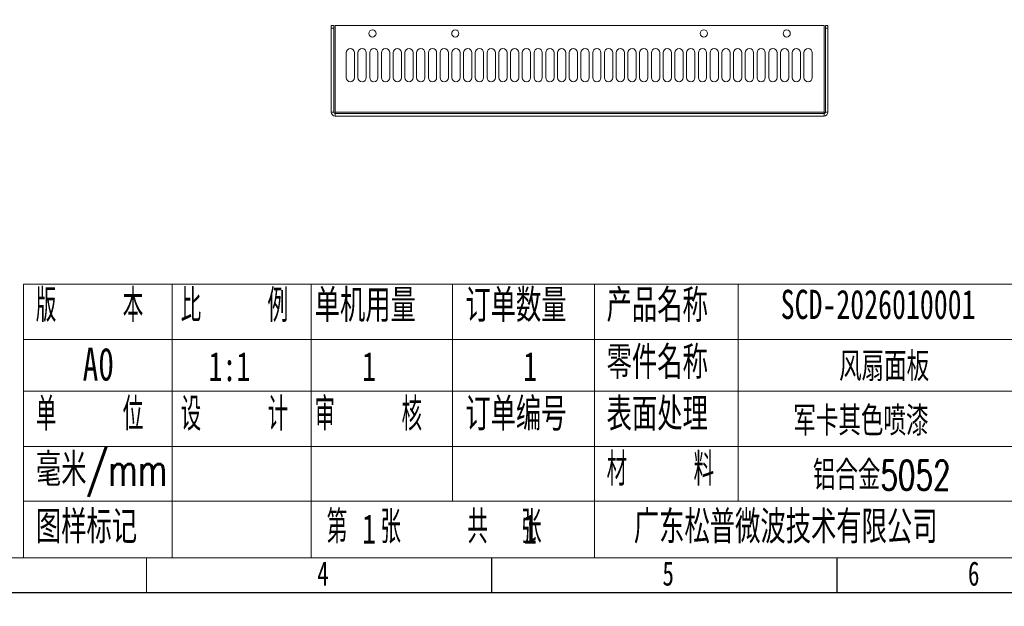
# Model space of a CAD drawing. Header units: millimetres. Extents: x 0 to 658, y -2 to 210.
# Tile 2 of 5: x 140 to 283, y -2 to 83. Entities that reach past the tile are written whole.
import ezdxf

# ---------------------------------------------------------------- set-up
doc = ezdxf.new("R2010")
doc.units = ezdxf.units.MM
doc.layers.add('图框', color=7, linetype='Continuous')
doc.styles.add('SLDTEXTSTYLE0', font='TXT', dxfattribs={"width": 0.7})
doc.styles.add('SLDTEXTSTYLE1', font='TXT', dxfattribs={"width": 0.7, "bigfont": 'bigfont'})
doc.styles.add('SLDTEXTSTYLE3', font='TXT', dxfattribs={"width": 0.566667, "bigfont": 'bigfont'})

# ---------------------------------------------------------------- blocks, each defined once
blk = doc.blocks.new('SW_NOTE_0')
at = {"layer": '图框', "color": 0, "attachment_point": 1, "style": 'SLDTEXTSTYLE1'}
for s, insert, char_height in [('\\M+1928D\\M+181461\\M+18141\\M+190E6\\M+1967B\\M+19046导电氧\\M+189BB\\M+18DDD\\M+198F4喷\\M+18EBD处\\M+1979D', (0, 5.46), 4.2333), ('2\\M+18141喷\\M+18EBD颜\\M+19046\\M+188C8\\M+19046卡为\\M+18F79\\M+1968C\\M+18CFA60-80um,\\M+19786纹\\M+18143\\M+192E8\\M+188CA\\M+18D45\\M+18ED5\\M+195C1', (9.52, -1.69), 4.23333), ('3\\M+18141喷\\M+18EBD\\M+18E67\\M+19770\\M+1E3DA氨酯\\M+196FB\\M+18EBD', (9.52, -8.83), 4.2333), ('4\\M+18141\\M+18A4F壳\\M+19668盐雾\\M+18143霉\\M+18BDB\\M+18143\\M+192AA热\\M+18143\\M+18D52\\M+19585蚀', (9.52, -15.98), 4.2333)]:
    blk.add_mtext(s, dxfattribs=dict(at, insert=insert, char_height=char_height))
blk = doc.blocks.new('SW_NOTE_1')
at = {"layer": '图框', "color": 0, "attachment_point": 1, "style": 'SLDTEXTSTYLE1'}
for s, insert, char_height in [('1\\M+18141\\M+1955C\\M+196CA\\M+195BD\\M+190AE\\M+18141\\M+19DD9锐\\M+18A70\\M+18141\\M+19DD9\\M+196D1\\M+18E68\\M+18141\\M+19DD9划\\M+18DAD\\M+18141\\M+19DD9变\\M+18C60', (0, 6.82), 5.29167), ('2\\M+18141\\M+18F8A\\M+1974C\\M+196A2\\M+1928D\\M+18EDA\\M+190A1\\M+18CF6\\M+18DB7\\M+18BCF\\M+188C2GB/T1084-2400f级\\M+189C1\\M+18D48', (0, -1.73), 5.29167), ('3\\M+18141\\M+196A2\\M+1928D\\M+18D45\\M+188CA\\M+18CF6\\M+18DB7\\M+18BCF\\M+188C2\\M+1817D0.1', (0, -10.29), 5.2917), ('4\\M+18141\\M+196A2\\M+1928D圆\\M+18A70\\M+18BCF为R1.5', (0, -18.85), 5.2917), ('5\\M+18141\\M+196A2\\M+1928D\\M+18EDA\\M+190A1\\M+18E51\\M+18FC6SERP\\M+195B6\\M+18C8F\\M+189C1\\M+18D48', (0, -27.4), 5.2917)]:
    blk.add_mtext(s, dxfattribs=dict(at, insert=insert, char_height=char_height))

msp = doc.modelspace()

# ---------------------------------------------------------------- linework, layer by layer
at = {"color": 7, "linetype": 'Continuous', "lineweight": 15}
for p, q in [((185.2532, 82.0946), (185.6132, 82.0946)), ((185.2532, 81.6946), (185.2532, 82.0946)), ((185.6132, 81.6946), (185.2532, 81.6946)), ((185.2532, 69.5546), (185.2532, 81.6946)), ((185.6132, 82.0946), (185.6132, 81.6946)), ((185.6132, 69.5546), (185.6132, 81.6946)), ((185.8132, 82.0946), (185.8132, 69.5546)), ((256.6132, 82.0946), (185.8132, 82.0946)), ((256.6132, 69.5546), (256.6132, 82.0946)), ((256.8132, 82.0946), (257.1732, 82.0946)), ((256.8132, 81.6946), (256.8132, 82.0946)), ((256.8132, 69.5546), (256.8132, 81.6946)), ((257.1732, 81.6946), (256.8132, 81.6946)), ((257.1732, 82.0946), (257.1732, 81.6946)), ((257.1732, 69.5546), (257.1732, 81.6946)), ((187.4132, 74.5546), (187.4132, 78.1546)), ((188.6132, 78.1546), (188.6132, 74.5546)), ((189.1132, 74.5546), (189.1132, 78.1546)), ((190.3132, 78.1546), (190.3132, 74.5546)), ((190.8132, 74.5546), (190.8132, 78.1546)), ((192.0132, 78.1546), (192.0132, 74.5546)), ((192.5132, 74.5546), (192.5132, 78.1546)), ((193.7132, 78.1546), (193.7132, 74.5546)), ((194.2132, 74.5546), (194.2132, 78.1546)), ((195.4132, 78.1546), (195.4132, 74.5546)), ((195.9132, 74.5546), (195.9132, 78.1546)), ((197.1132, 78.1546), (197.1132, 74.5546)), ((197.6132, 74.5546), (197.6132, 78.1546)), ((198.8132, 78.1546), (198.8132, 74.5546)), ((199.3132, 74.5546), (199.3132, 78.1546)), ((200.5132, 78.1546), (200.5132, 74.5546)), ((201.0132, 74.5546), (201.0132, 78.1546)), ((202.2132, 78.1546), (202.2132, 74.5546)), ((202.7132, 74.5546), (202.7132, 78.1546)), ((203.9132, 78.1546), (203.9132, 74.5546)), ((204.4132, 74.5546), (204.4132, 78.1546)), ((205.6132, 78.1546), (205.6132, 74.5546)), ((206.1132, 74.5546), (206.1132, 78.1546)), ((207.3132, 78.1546), (207.3132, 74.5546)), ((207.8132, 74.5546), (207.8132, 78.1546)), ((209.0132, 78.1546), (209.0132, 74.5546)), ((209.5132, 74.5546), (209.5132, 78.1546)), ((210.7132, 78.1546), (210.7132, 74.5546)), ((211.2132, 74.5546), (211.2132, 78.1546)), ((212.4132, 78.1546), (212.4132, 74.5546)), ((212.9132, 74.5546), (212.9132, 78.1546)), ((214.1132, 78.1546), (214.1132, 74.5546)), ((214.6132, 74.5546), (214.6132, 78.1546)), ((215.8132, 78.1546), (215.8132, 74.5546)), ((216.3132, 74.5546), (216.3132, 78.1546)), ((217.5132, 78.1546), (217.5132, 74.5546)), ((218.0132, 74.5546), (218.0132, 78.1546)), ((219.2132, 78.1546), (219.2132, 74.5546)), ((219.7132, 74.5546), (219.7132, 78.1546)), ((220.9132, 78.1546), (220.9132, 74.5546)), ((221.4132, 74.5546), (221.4132, 78.1546)), ((222.6132, 78.1546), (222.6132, 74.5546)), ((223.1132, 74.5546), (223.1132, 78.1546)), ((224.3132, 78.1546), (224.3132, 74.5546)), ((224.8132, 74.5546), (224.8132, 78.1546)), ((226.0132, 78.1546), (226.0132, 74.5546)), ((226.5132, 74.5546), (226.5132, 78.1546)), ((227.7132, 78.1546), (227.7132, 74.5546)), ((228.2132, 74.5546), (228.2132, 78.1546)), ((229.4132, 78.1546), (229.4132, 74.5546)), ((229.9132, 74.5546), (229.9132, 78.1546)), ((231.1132, 78.1546), (231.1132, 74.5546)), ((231.6132, 74.5546), (231.6132, 78.1546)), ((232.8132, 78.1546), (232.8132, 74.5546)), ((233.3132, 74.5546), (233.3132, 78.1546)), ((234.5132, 78.1546), (234.5132, 74.5546)), ((235.0132, 74.5546), (235.0132, 78.1546)), ((236.2132, 78.1546), (236.2132, 74.5546)), ((236.7132, 74.5546), (236.7132, 78.1546)), ((237.9132, 78.1546), (237.9132, 74.5546)), ((238.4132, 74.5546), (238.4132, 78.1546)), ((239.6132, 78.1546), (239.6132, 74.5546)), ((240.1132, 74.5546), (240.1132, 78.1546)), ((241.3132, 78.1546), (241.3132, 74.5546)), ((241.8132, 74.5546), (241.8132, 78.1546)), ((243.0132, 78.1546), (243.0132, 74.5546)), ((243.5132, 74.5546), (243.5132, 78.1546)), ((244.7132, 78.1546), (244.7132, 74.5546)), ((245.2132, 74.5546), (245.2132, 78.1546)), ((246.4132, 78.1546), (246.4132, 74.5546)), ((246.9132, 74.5546), (246.9132, 78.1546)), ((248.1132, 78.1546), (248.1132, 74.5546)), ((248.6132, 74.5546), (248.6132, 78.1546)), ((249.8132, 78.1546), (249.8132, 74.5546)), ((250.3132, 74.5546), (250.3132, 78.1546)), ((251.5132, 78.1546), (251.5132, 74.5546)), ((252.0132, 74.5546), (252.0132, 78.1546)), ((253.2132, 78.1546), (253.2132, 74.5546)), ((253.7132, 74.5546), (253.7132, 78.1546)), ((254.9132, 78.1546), (254.9132, 74.5546)), ((185.2532, 69.5546), (185.6132, 69.5546)), ((185.8132, 69.5546), (185.8132, 69.3546)), ((256.6132, 69.5546), (185.8132, 69.5546)), ((185.8132, 69.3546), (185.8132, 68.9946)), ((185.8132, 69.3546), (256.6132, 69.3546)), ((185.8132, 68.9946), (256.6132, 68.9946)), ((256.6132, 69.3546), (256.6132, 69.5546)), ((256.6132, 68.9946), (256.6132, 69.3546)), ((256.8132, 69.5546), (257.1732, 69.5546))]:
    msp.add_line(p, q, dxfattribs=at)
for centre in [(191.2132, 80.9546), (203.2132, 80.9546), (239.2132, 80.9546), (251.2132, 80.9546)]:
    msp.add_circle(centre, 0.52, dxfattribs=at)
for centre, radius, start, end in [((188.0132, 78.1546), 0.6, 0, 180), ((189.7132, 78.1546), 0.6, 0, 180), ((191.4132, 78.1546), 0.6, 0, 180), ((193.1132, 78.1546), 0.6, 0, 180), ((194.8132, 78.1546), 0.6, 0, 180), ((196.5132, 78.1546), 0.6, 0, 180), ((198.2132, 78.1546), 0.6, 0, 180), ((199.9132, 78.1546), 0.6, 0, 180), ((201.6132, 78.1546), 0.6, 0, 180), ((203.3132, 78.1546), 0.6, 0, 180), ((205.0132, 78.1546), 0.6, 0, 180), ((206.7132, 78.1546), 0.6, 0, 180), ((208.4132, 78.1546), 0.6, 0, 180), ((210.1132, 78.1546), 0.6, 0, 180), ((211.8132, 78.1546), 0.6, 0, 180), ((213.5132, 78.1546), 0.6, 0, 180), ((215.2132, 78.1546), 0.6, 0, 180), ((216.9132, 78.1546), 0.6, 0, 180), ((218.6132, 78.1546), 0.6, 0, 180), ((220.3132, 78.1546), 0.6, 0, 180), ((222.0132, 78.1546), 0.6, 0, 180), ((223.7132, 78.1546), 0.6, 0, 180), ((225.4132, 78.1546), 0.6, 0, 180), ((227.1132, 78.1546), 0.6, 0, 180), ((228.8132, 78.1546), 0.6, 0, 180), ((230.5132, 78.1546), 0.6, 0, 180), ((232.2132, 78.1546), 0.6, 0, 180), ((233.9132, 78.1546), 0.6, 0, 180), ((235.6132, 78.1546), 0.6, 0, 180), ((237.3132, 78.1546), 0.6, 0, 180), ((239.0132, 78.1546), 0.6, 0, 180), ((240.7132, 78.1546), 0.6, 0, 180), ((242.4132, 78.1546), 0.6, 0, 180), ((244.1132, 78.1546), 0.6, 0, 180), ((245.8132, 78.1546), 0.6, 0, 180), ((247.5132, 78.1546), 0.6, 0, 180), ((249.2132, 78.1546), 0.6, 0, 180), ((250.9132, 78.1546), 0.6, 0, 180), ((252.6132, 78.1546), 0.6, 0, 180), ((254.3132, 78.1546), 0.6, 0, 180), ((188.0132, 74.5546), 0.6, 180, 0), ((189.7132, 74.5546), 0.6, 180, 0), ((191.4132, 74.5546), 0.6, 180, 0), ((193.1132, 74.5546), 0.6, 180, 0), ((194.8132, 74.5546), 0.6, 180, 0), ((196.5132, 74.5546), 0.6, 180, 0), ((198.2132, 74.5546), 0.6, 180, 0), ((199.9132, 74.5546), 0.6, 180, 0), ((201.6132, 74.5546), 0.6, 180, 0), ((203.3132, 74.5546), 0.6, 180, 0), ((205.0132, 74.5546), 0.6, 180, 0), ((206.7132, 74.5546), 0.6, 180, 0), ((208.4132, 74.5546), 0.6, 180, 0), ((210.1132, 74.5546), 0.6, 180, 0), ((211.8132, 74.5546), 0.6, 180, 0), ((213.5132, 74.5546), 0.6, 180, 0), ((215.2132, 74.5546), 0.6, 180, 0), ((216.9132, 74.5546), 0.6, 180, 0), ((218.6132, 74.5546), 0.6, 180, 0), ((220.3132, 74.5546), 0.6, 180, 0), ((222.0132, 74.5546), 0.6, 180, 0), ((223.7132, 74.5546), 0.6, 180, 0), ((225.4132, 74.5546), 0.6, 180, 0), ((227.1132, 74.5546), 0.6, 180, 0), ((228.8132, 74.5546), 0.6, 180, 0), ((230.5132, 74.5546), 0.6, 180, 0), ((232.2132, 74.5546), 0.6, 180, 0), ((233.9132, 74.5546), 0.6, 180, 0), ((235.6132, 74.5546), 0.6, 180, 0), ((237.3132, 74.5546), 0.6, 180, 0), ((239.0132, 74.5546), 0.6, 180, 0), ((240.7132, 74.5546), 0.6, 180, 0), ((242.4132, 74.5546), 0.6, 180, 0), ((244.1132, 74.5546), 0.6, 180, 0), ((245.8132, 74.5546), 0.6, 180, 0), ((247.5132, 74.5546), 0.6, 180, 0), ((249.2132, 74.5546), 0.6, 180, 0), ((250.9132, 74.5546), 0.6, 180, 0), ((252.6132, 74.5546), 0.6, 180, 0), ((254.3132, 74.5546), 0.6, 180, 0), ((185.8132, 69.5546), 0.56, 180, 270), ((185.8132, 69.5546), 0.2, 180, 270), ((256.6132, 69.5546), 0.56, 270, 0), ((256.6132, 69.5546), 0.2, 270, 0)]:
    msp.add_arc(centre, radius, start, end, dxfattribs=at)
at = {"layer": '图框', "lineweight": 15}
for p, q in [((140.6855, 44.6376), (140.6855, 5)), ((140.6855, 44.6376), (292, 44.6376)), ((162.2134, 44.6376), (162.2134, 5)), ((182.3168, 44.6376), (182.3168, 5)), ((202.7866, 44.6376), (202.7866, 13.2072)), ((223.3713, 44.6376), (223.3713, 5)), ((244.1827, 44.6376), (244.1827, 13.2072)), ((140.6855, 36.639), (292, 36.639)), ((140.6855, 29.162), (292, 29.162)), ((140.6855, 21.1634), (292, 21.1634)), ((140.6855, 13.2072), (292, 13.2072)), ((25, 5), (292, 5)), ((158.5, 0), (158.5, 5))]:
    msp.add_line(p, q, dxfattribs=at)
at = {"layer": '图框'}
for p, q in [((208.5, 0), (208.5, 5)), ((258.5, 0), (258.5, 5)), ((0, 0), (297, 0))]:
    msp.add_line(p, q, dxfattribs=at)

# ---------------------------------------------------------------- block references
for name, p in [('SW_NOTE_0', (27.2119, 76.8673)), ('SW_NOTE_1', (27.572, 44.2672))]:
    msp.add_blockref(name, p, dxfattribs=at)

# ---------------------------------------------------------------- texts
for s, insert, char_height, attachment_point, style in [('\\M+194C5    \\M+1967B', (142.4579, 43.9381), 4.7625, 1, 'SLDTEXTSTYLE3'), ('\\M+194E4    \\M+197E1', (163.4408, 43.9381), 4.7625, 1, 'SLDTEXTSTYLE3'), ('单\\M+18AF7\\M+19770\\M+197CA', (182.8424, 43.9381), 4.7625, 1, 'SLDTEXTSTYLE1'), ('订单\\M+19094\\M+197CA', (204.6632, 43.9381), 4.7625, 1, 'SLDTEXTSTYLE1'), ('产\\M+19569\\M+196BC\\M+18FCC', (225.1182, 43.9381), 4.7625, 1, 'SLDTEXTSTYLE1'), ('SCD-2026010001', (250.3386, 43.8358), 4.233333, 1, 'SLDTEXTSTYLE0'), ('\\M+197EB\\M+18C8F\\M+196BC\\M+18FCC', (225.127, 35.6872), 4.7625, 1, 'SLDTEXTSTYLE1'), ('A0', (149.2386, 35.4493), 4.7625, 1, 'SLDTEXTSTYLE0'), ('1:1', (167.4801, 34.8404), 4.23333, 1, 'SLDTEXTSTYLE0'), ('1', (189.7091, 34.8404), 4.2333, 1, 'SLDTEXTSTYLE0'), ('1', (213.0474, 34.8404), 4.2333, 1, 'SLDTEXTSTYLE0'), ('风\\M+190EE\\M+196CA\\M+194C2', (258.8052, 34.8404), 4.233333, 1, 'SLDTEXTSTYLE1'), ('单    \\M+188CA', (142.4667, 28.2085), 4.7625, 1, 'SLDTEXTSTYLE3'), ('设    计', (163.4408, 28.2085), 4.7625, 1, 'SLDTEXTSTYLE3'), ('审    \\M+18A6A', (182.8336, 28.2085), 4.7625, 1, 'SLDTEXTSTYLE3'), ('订单编\\M+18D86', (204.6543, 28.2085), 4.7625, 1, 'SLDTEXTSTYLE1'), ('\\M+1955C\\M+196CA处\\M+1979D', (225.127, 28.2085), 4.7625, 1, 'SLDTEXTSTYLE1'), ('军卡\\M+191B4\\M+19046喷\\M+18EBD', (252.1838, 26.9554), 4.233333, 1, 'SLDTEXTSTYLE1'), ('\\M+19F7C\\M+195C4/mm', (142.4667, 20.1883), 4.7625, 1, 'SLDTEXTSTYLE1'), ('\\M+18DDE    \\M+197BF', (225.127, 20.2203), 4.7625, 1, 'SLDTEXTSTYLE3'), ('铝\\M+18D87\\M+18BE05052', (255.0061, 19.0987), 4.233333, 1, 'SLDTEXTSTYLE1'), ('图样标记', (142.4667, 11.8647), 4.7625, 1, 'SLDTEXTSTYLE1'), ('\\M+191E6  张    \\M+18BA4  张', (184.597, 11.8647), 4.7625, 1, 'SLDTEXTSTYLE3'), ('\\M+19BF6东\\M+18FBC\\M+19581\\M+194F7\\M+19467\\M+18B5A术\\M+1974C\\M+18CC0\\M+18CF6\\M+18E69', (229.0633, 11.8647), 4.7625, 1, 'SLDTEXTSTYLE1'), ('1', (189.7091, 11.3226), 4.2333, 1, 'SLDTEXTSTYLE0'), ('1', (213.0474, 11.3226), 4.2333, 1, 'SLDTEXTSTYLE0'), ('4', (184.0444, 4.4973), 3.5, 2, 'SLDTEXTSTYLE0'), ('5', (234.0444, 4.4973), 3.5, 2, 'SLDTEXTSTYLE0'), ('6', (278.2969, 4.4973), 3.5, 2, 'SLDTEXTSTYLE0')]:
    msp.add_mtext(s, dxfattribs=dict(at, insert=insert, char_height=char_height, attachment_point=attachment_point, style=style))

doc.saveas('drawing.dxf')
